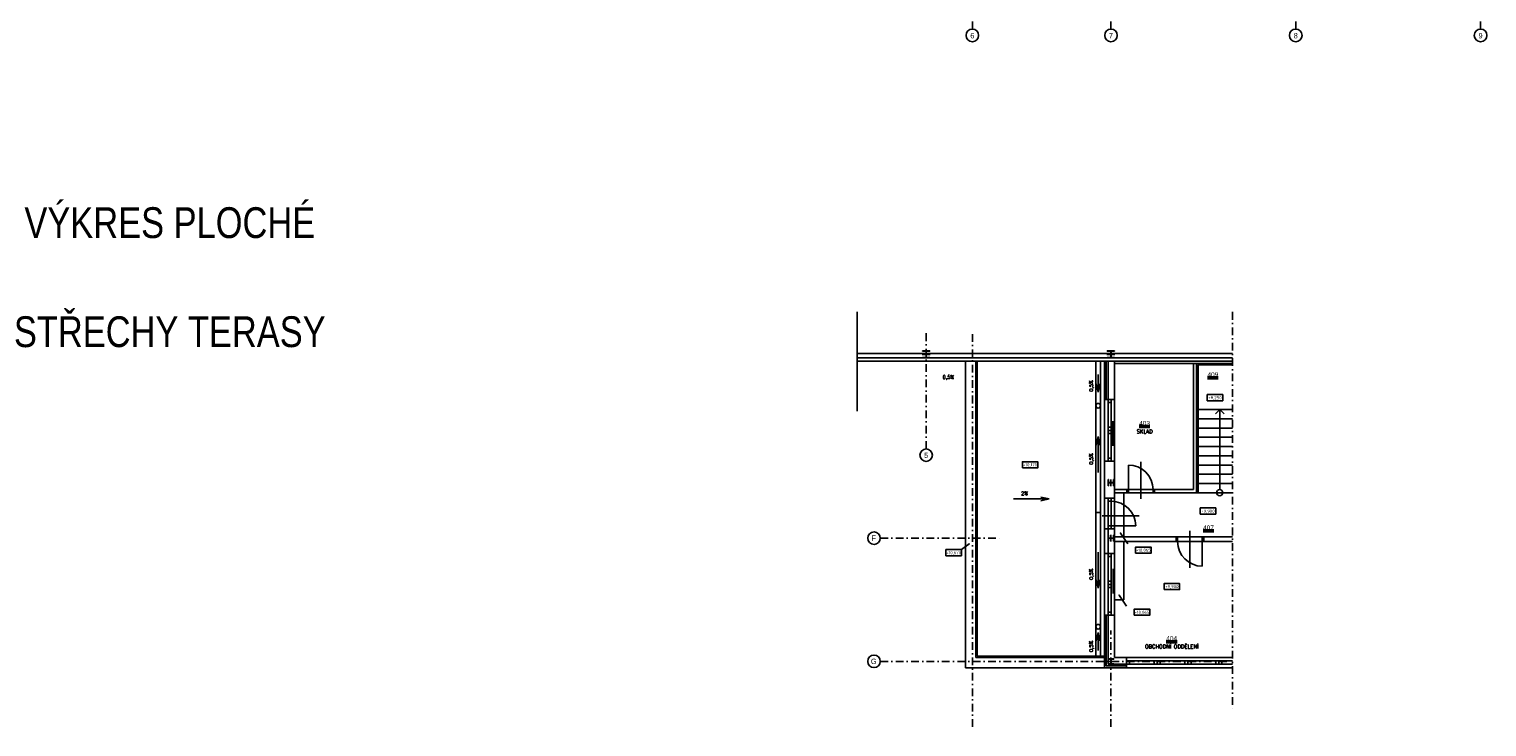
# Model space of a CAD drawing. Header units: millimetres. Extents: x 6435372 to 7248404, y 1559872 to 1886246.
# Tile 73 of 208: x 6768613 to 6815940, y 1818402 to 1841053. Entities that reach past the tile are written whole.
import ezdxf
from ezdxf.enums import TextEntityAlignment as Align

# ---------------------------------------------------------------- set-up
doc = ezdxf.new("R2010")
doc.units = ezdxf.units.MM
doc.linetypes.add('DASHDOT', pattern=[1, 0.5, -0.25, 0, -0.25])
doc.layers.add('CKPOPISM', color=8, linetype='Continuous', lineweight=50)
doc.layers.add('CKPOPISM_POPIS', color=8, linetype='Continuous', lineweight=25)
doc.layers.add('matrice DPS', color=122, linetype='Continuous')
doc.styles.add('ARIAL', font='arial.ttf')
doc.styles.add('ISO', font='isocp.shx')
doc.styles.get("Standard").update_dxf_attribs({"font": 'romans.shx'})
doc.linetypes.add('IZOLACE_POLYSTYREN_EXPANDOVANY', pattern='A,1,[224,CADKON.SHX,S=0.01,R=0,X=-0.5,Y=-1.74],-2', length=3)
doc.linetypes.add('PRERUSENI', pattern='A,60,[100,CADKON.SHX,S=2.5,R=0,X=0,Y=0],-10', length=70)
doc.dimstyles.new('CADKON', dxfattribs={"dimscale": 100, "dimtxt": 2.2, "dimasz": 2.5, "dimexe": 1.8, "dimexo": 5, "dimgap": 0.6, "dimtad": 1, "dimrnd": 1, "dimtxsty": 'Standard', "dimblk1": 'OBLIQUE', "dimblk2": 'OBLIQUE', "dimsah": 1, "dimcen": 2.5, "dimadec": 1, "dimazin": 2, "dimtfac": 1, "dimtdec": 4, "dimtix": 1, "dimtmove": 2, "dimatfit": 3, "dimldrblk": 'OPEN30', "dimfxl": 5, "dimfxlon": 1, "dimtolj": 1, "dimarcsym": 0})

# ---------------------------------------------------------------- blocks, each defined once
blk = doc.blocks.new('_Oblique')
at = {"color": 0, "lineweight": -2}
blk.add_line((-0.5, -0.5), (0.5, 0.5), dxfattribs=at)
blk = doc.blocks.new('*U1043')
at = {"color": 0, "linetype": 'ByBlock', "lineweight": -2}
blk.add_lwpolyline([(-5, -2), (5, -2), (5, 2), (-5, 2), (-5, -2)], dxfattribs=at)
blk = doc.blocks.new('*U1044')
at = {"color": 0, "linetype": 'ByBlock', "lineweight": -2}
blk.add_lwpolyline([(-5, -2), (5, -2), (5, 2), (-5, 2), (-5, -2)], dxfattribs=at)
blk = doc.blocks.new('CK_S_EXT_HEAHEA200')
for p, q in [((-100, 95), (100, 95)), ((-100, 95), (-100, 85)), ((-100, 85), (-21.25, 85)), ((-3.25, -67), (-3.25, 67)), ((3.25, -67), (3.25, 67)), ((100, 85), (21.25, 85)), ((100, 95), (100, 85)), ((-100, -95), (-100, -85)), ((-100, -85), (-21.25, -85)), ((-100, -95), (100, -95)), ((100, -85), (21.25, -85)), ((100, -95), (100, -85))]:
    blk.add_line(p, q)
for centre, start, end in [((-21.25, 67), 0, 90), ((21.25, 67), 90, 180), ((-21.25, -67), 270, 0), ((21.25, -67), 180, 270)]:
    blk.add_arc(centre, 18, start, end)
blk = doc.blocks.new('CK_S_EXT_HEAHEA180')
for p, q in [((-90, 85.5), (90, 85.5)), ((-90, 85.5), (-90, 76)), ((-90, 76), (-18, 76)), ((-3, -61), (-3, 61)), ((3, -61), (3, 61)), ((90, 76), (18, 76)), ((90, 85.5), (90, 76)), ((-90, -85.5), (-90, -76)), ((-90, -76), (-18, -76)), ((-90, -85.5), (90, -85.5)), ((90, -76), (18, -76)), ((90, -85.5), (90, -76))]:
    blk.add_line(p, q)
for centre, start, end in [((-18, 61), 0, 90), ((18, 61), 90, 180), ((-18, -61), 270, 0), ((18, -61), 180, 270)]:
    blk.add_arc(centre, 15, start, end)
blk = doc.blocks.new('CK_S_EXT_HEAHEA240')
for p, q in [((-120, 115), (120, 115)), ((-120, 115), (-120, 103)), ((-120, 103), (-24.75, 103)), ((-3.75, -82), (-3.75, 82)), ((3.75, -82), (3.75, 82)), ((120, 103), (24.75, 103)), ((120, 115), (120, 103)), ((-120, -115), (-120, -103)), ((-120, -103), (-24.75, -103)), ((-120, -115), (120, -115)), ((120, -103), (24.75, -103)), ((120, -115), (120, -103))]:
    blk.add_line(p, q)
for centre, start, end in [((-24.75, 82), 0, 90), ((24.75, 82), 90, 180), ((-24.75, -82), 270, 0), ((24.75, -82), 180, 270)]:
    blk.add_arc(centre, 21, start, end)
blk = doc.blocks.new('CKBL2112015110230', base_point=(99940, -78554))
blk = doc.blocks.new('CKBL2112015110247', base_point=(92233, -78333))
blk = doc.blocks.new('CKBL2112015110257', base_point=(97720, -85448))
blk = doc.blocks.new('CKBL2112715105423', base_point=(216409, 38444))

msp = doc.modelspace()

# ---------------------------------------------------------------- linework, layer by layer
at = {"layer": 'matrice DPS', "linetype": 'DASHDOT', "ltscale": 500}
for p, q in [((6815736.3, 1841052.6), (6815736.3, 1877951.8)), ((6799236.3, 1841052.6), (6799236.3, 1857451.8)), ((6803736.3, 1841052.6), (6803736.3, 1845951.8)), ((6809736.3, 1841052.6), (6809736.3, 1845951.8)), ((6807678.1, 1831870.7), (6807678.1, 1818980.6)), ((6797736.3, 1827427.5), (6797736.3, 1831259.3)), ((6799236.3, 1818402.3), (6799236.3, 1831259.3)), ((6796248.5, 1824527.5), (6800236.3, 1824527.5)), ((6803736.3, 1818402.3), (6803736.3, 1821527.5)), ((6796248.5, 1820527.5), (6807678.1, 1820527.5))]:
    msp.add_line(p, q, dxfattribs=at)
at = {"layer": 'matrice DPS', "linetype": 'PRERUSENI'}
msp.add_line((6795491.1, 1831870.7), (6795491.1, 1828648.2), dxfattribs=at)
at = {"layer": 'matrice DPS'}
for p, q in [((6797736.3, 1830617.5), (6797736.3, 1830367.5)), ((6803736.3, 1830617.5), (6803736.3, 1830367.5)), ((6795491.1, 1830527.5), (6807678.1, 1830527.5)), ((6795491.1, 1830377.5), (6807678.1, 1830377.5)), ((6795491.1, 1830277.5), (6799016.3, 1830277.5)), ((6795491.1, 1830277.5), (6803851.3, 1830277.5)), ((6797866.3, 1830492.5), (6797606.3, 1830492.5)), ((6799016.3, 1830277.5), (6799016.3, 1820322)), ((6799016.3, 1830277.5), (6803521.3, 1830277.5)), ((6799346.3, 1820652), (6799346.3, 1830277.5)), ((6799396.3, 1820702), (6799396.3, 1830277.5)), ((6803246.4, 1830277.5), (6803246.4, 1820652)), ((6803396.4, 1830277.5), (6803396.4, 1820652)), ((6803521.3, 1830277.5), (6807678.1, 1830277.5)), ((6803641.3, 1830277.5), (6803521.3, 1830277.5)), ((6803521.3, 1829027.5), (6803521.3, 1830277.5)), ((6803866.3, 1830492.5), (6803606.3, 1830492.5)), ((6803641.3, 1829027.5), (6803641.3, 1830277.5)), ((6803851.3, 1830202.5), (6803851.3, 1830277.5)), ((6807678.1, 1830277.5), (6803851.3, 1830277.5)), ((6803851.3, 1829027.5), (6803851.3, 1830202.5)), ((6803851.3, 1830202.5), (6806416.3, 1830202.5)), ((6806416.3, 1830202.5), (6806416.3, 1826102.5)), ((6806416.3, 1830202.5), (6806516.3, 1830202.5)), ((6806516.3, 1830202.5), (6806516.3, 1826002.5)), ((6806516.3, 1830202.5), (6807678.1, 1830202.5)), ((6803318.3, 1829845.4), (6803318.3, 1829263.3)), ((6803318.3, 1829263.3), (6803257.2, 1829538.2)), ((6803318.3, 1829263.3), (6803379.3, 1829538.2)), ((6803521.3, 1828027.5), (6803521.3, 1829027.5)), ((6803521.3, 1829027.5), (6803851.3, 1829027.5)), ((6803521.3, 1829027.5), (6803851.3, 1829027.5)), ((6803641.3, 1829027.5), (6803521.3, 1829027.5)), ((6803641.3, 1828927.5), (6803641.3, 1829027.5)), ((6803641.3, 1829027.5), (6803741.3, 1829027.5)), ((6803641.3, 1828127.5), (6803641.3, 1828927.5)), ((6803641.3, 1828927.5), (6803741.3, 1828927.5)), ((6803741.3, 1828927.5), (6803741.3, 1829027.5)), ((6803741.3, 1828127.5), (6803741.3, 1828927.5)), ((6803851.3, 1828027.5), (6803851.3, 1829027.5)), ((6803798.7, 1828330.3), (6803798.7, 1827530.3)), ((6806516.3, 1828702.5), (6807678.1, 1828702.5)), ((6806516.3, 1828702.5), (6807678.1, 1828702.5)), ((6806516.3, 1828402.5), (6807678.1, 1828402.5)), ((6807266.3, 1828702.5), (6807125, 1828561.2)), ((6807266.3, 1828702.5), (6807266.3, 1826102.4)), ((6807266.3, 1828702.5), (6807407.5, 1828561.2)), ((6803318.3, 1827825.1), (6803257.2, 1827550.2)), ((6803318.3, 1826661), (6803318.3, 1827825.1)), ((6803318.3, 1827825.1), (6803379.3, 1827550.2)), ((6803521.3, 1827027.5), (6803521.3, 1828027.5)), ((6803641.3, 1828127.5), (6803641.3, 1828027.5)), ((6803641.3, 1828127.5), (6803741.3, 1828127.5)), ((6803641.3, 1828027.5), (6803741.3, 1828027.5)), ((6803641.3, 1828027.5), (6803741.3, 1828027.5)), ((6803641.3, 1827927.5), (6803641.3, 1828027.5)), ((6803641.3, 1828027.5), (6803741.3, 1828027.5)), ((6803741.3, 1827927.5), (6803641.3, 1827927.5)), ((6803641.3, 1827927.5), (6803641.3, 1827127.5)), ((6803741.3, 1828127.5), (6803741.3, 1828027.5)), ((6803741.3, 1828027.5), (6803741.3, 1827927.5)), ((6803741.3, 1827927.5), (6803741.3, 1827127.5)), ((6803851.3, 1827027.5), (6803851.3, 1828027.5)), ((6806516.3, 1828102.5), (6807678.1, 1828102.5)), ((6806516.3, 1827802.5), (6807678.1, 1827802.5)), ((6806516.3, 1827502.5), (6807678.1, 1827502.5)), ((6803521.3, 1826107.5), (6803521.3, 1827027.5)), ((6803521.3, 1827027.5), (6803851.3, 1827027.5)), ((6803521.3, 1827027.5), (6803851.3, 1827027.5)), ((6803521.3, 1827027.5), (6803851.3, 1827027.5)), ((6803641.3, 1827027.5), (6803521.3, 1827027.5)), ((6803521.3, 1825827.5), (6803521.3, 1827027.5)), ((6803741.3, 1827127.5), (6803641.3, 1827127.5)), ((6803641.3, 1827127.5), (6803641.3, 1827027.5)), ((6803641.3, 1827027.5), (6803741.3, 1827027.5)), ((6803641.3, 1827027.5), (6803741.3, 1827027.5)), ((6803741.3, 1827027.5), (6803741.3, 1827127.5)), ((6803851.3, 1826102.5), (6803851.3, 1827027.5)), ((6804301.3, 1826102.5), (6804301.3, 1826902.5)), ((6804701.3, 1827002.5), (6804701.3, 1825802.5)), ((6806516.3, 1827202.5), (6807678.1, 1827202.5)), ((6806516.3, 1826902.5), (6807678.1, 1826902.5)), ((6803736.3, 1826217.5), (6803736.3, 1826437.5)), ((6806516.3, 1826602.5), (6807678.1, 1826602.5)), ((6803841.3, 1826327.5), (6803631.3, 1826327.5)), ((6804251.3, 1826102.5), (6803851.3, 1826102.5)), ((6803851.3, 1826002.5), (6803851.3, 1826102.5)), ((6804251.3, 1826002.5), (6803851.3, 1826002.5)), ((6803851.3, 1825827.5), (6803851.3, 1826002.5)), ((6804151.3, 1826002.5), (6804151.3, 1824567.5)), ((6804251.3, 1826102.5), (6805151.3, 1826102.5)), ((6804251.3, 1826002.5), (6804251.3, 1826102.5)), ((6804251.3, 1826102.5), (6804301.3, 1826102.5)), ((6804251.3, 1826002.5), (6804251.3, 1826102.5)), ((6804251.3, 1826002.5), (6805151.3, 1826002.5)), ((6804301.3, 1826002.5), (6804251.3, 1826002.5)), ((6804301.3, 1826102.5), (6805101.3, 1826102.5)), ((6804301.3, 1826102.5), (6804301.3, 1826002.5)), ((6804301.3, 1826002.5), (6805101.3, 1826002.5)), ((6805151.3, 1826102.5), (6805101.3, 1826102.5)), ((6805101.3, 1826102.5), (6805101.3, 1826002.5)), ((6805101.3, 1826002.5), (6805151.3, 1826002.5)), ((6806416.3, 1826102.5), (6805151.3, 1826102.5)), ((6805151.3, 1826002.5), (6805151.3, 1826102.5)), ((6805151.3, 1826002.5), (6805151.3, 1826102.5)), ((6806516.3, 1826002.5), (6805151.3, 1826002.5)), ((6806516.3, 1826302.5), (6807678.1, 1826302.5)), ((6806516.3, 1826002.5), (6807678.1, 1826002.5)), ((6800571.1, 1825802.8), (6801735.2, 1825802.8)), ((6801735.2, 1825802.8), (6801460.3, 1825863.8)), ((6801735.2, 1825802.8), (6801460.3, 1825741.7)), ((6803521.3, 1824827.5), (6803521.3, 1825827.5)), ((6803521.3, 1825827.5), (6803851.3, 1825827.5)), ((6803641.3, 1825827.5), (6803521.3, 1825827.5)), ((6803641.3, 1825727.5), (6803641.3, 1825827.5)), ((6803641.3, 1825827.5), (6803741.3, 1825827.5)), ((6803641.3, 1824927.5), (6803641.3, 1825727.5)), ((6803741.3, 1825727.5), (6803641.3, 1825727.5)), ((6803741.3, 1825827.5), (6803741.3, 1825727.5)), ((6803741.3, 1824927.5), (6803741.3, 1825727.5)), ((6803851.3, 1824827.5), (6803851.3, 1825827.5)), ((6803246.4, 1825364.7), (6803396.4, 1825364.7)), ((6804649.6, 1825247.5), (6803449.6, 1825247.5)), ((6803741.3, 1824927.5), (6803641.3, 1824927.5)), ((6803641.3, 1824927.5), (6803641.3, 1824827.5)), ((6803741.3, 1824927.5), (6804541.3, 1824927.5)), ((6803741.3, 1824827.5), (6803741.3, 1824927.5)), ((6803521.3, 1824827.5), (6803521.3, 1824027.5)), ((6803521.3, 1824827.5), (6803851.3, 1824827.5)), ((6803521.3, 1824747.5), (6803521.3, 1824027.5)), ((6803841.3, 1824527.5), (6803631.3, 1824527.5)), ((6803641.3, 1824827.5), (6803641.3, 1824027.5)), ((6803641.3, 1824827.5), (6803741.3, 1824827.5)), ((6803736.3, 1824417.5), (6803736.3, 1824637.5)), ((6803851.3, 1824827.5), (6803851.3, 1824567.5)), ((6803851.3, 1824567.5), (6805851.3, 1824567.5)), ((6803851.3, 1824417.5), (6803851.3, 1824567.5)), ((6805851.3, 1824567.5), (6806751.3, 1824567.5)), ((6805851.3, 1824417.5), (6805851.3, 1824567.5)), ((6805901.3, 1824567.5), (6805851.3, 1824567.5)), ((6805851.3, 1824567.5), (6805851.3, 1824417.5)), ((6805901.3, 1824567.5), (6806701.3, 1824567.5)), ((6805901.3, 1824417.5), (6805901.3, 1824567.5)), ((6806301.3, 1824767.5), (6806301.3, 1823567.5)), ((6806701.3, 1824417.5), (6806701.3, 1824567.5)), ((6806701.3, 1824567.5), (6806751.3, 1824567.5)), ((6806751.3, 1824567.5), (6807678.1, 1824567.5)), ((6806751.3, 1824417.5), (6806751.3, 1824567.5)), ((6806751.3, 1824567.5), (6806751.3, 1824417.5)), ((6803318.3, 1824068.5), (6803318.3, 1822904.4)), ((6803521.3, 1824027.5), (6803521.3, 1823027.5)), ((6803521.3, 1824027.5), (6803851.3, 1824027.5)), ((6803641.3, 1824027.5), (6803521.3, 1824027.5)), ((6803641.3, 1824027.5), (6803741.3, 1824027.5)), ((6803641.3, 1823927.5), (6803641.3, 1824027.5)), ((6803741.3, 1824027.5), (6803741.3, 1823927.5)), ((6803851.3, 1824027.5), (6803851.3, 1824417.5)), ((6803851.3, 1824417.5), (6805851.3, 1824417.5)), ((6803851.3, 1824027.5), (6803851.3, 1823027.5)), ((6804151.3, 1822527.5), (6804151.3, 1824417.5)), ((6805851.3, 1824417.5), (6806751.3, 1824417.5)), ((6805851.3, 1824417.5), (6805901.3, 1824417.5)), ((6805901.3, 1824417.5), (6806701.3, 1824417.5)), ((6806751.3, 1824417.5), (6806701.3, 1824417.5)), ((6806701.3, 1824417.5), (6806701.3, 1823617.5)), ((6806751.3, 1824417.5), (6807678.1, 1824417.5)), ((6803641.3, 1823127.5), (6803641.3, 1823927.5)), ((6803741.3, 1823927.5), (6803641.3, 1823927.5)), ((6803741.3, 1823127.5), (6803741.3, 1823927.5)), ((6803809.3, 1822727.5), (6803809.3, 1823527.5)), ((6803318.3, 1822904.4), (6803257.2, 1823179.3)), ((6803318.3, 1822904.4), (6803379.3, 1823179.3)), ((6803741.3, 1823127.5), (6803641.3, 1823127.5)), ((6803641.3, 1823127.5), (6803641.3, 1823027.5)), ((6803741.3, 1823027.5), (6803741.3, 1823127.5)), ((6803521.3, 1823027.5), (6803521.3, 1822027.5)), ((6803641.3, 1823027.5), (6803741.3, 1823027.5)), ((6803641.3, 1822927.5), (6803641.3, 1823027.5)), ((6803641.3, 1823027.5), (6803741.3, 1823027.5)), ((6803641.3, 1822927.5), (6803641.3, 1822127.5)), ((6803641.3, 1822927.5), (6803741.3, 1822927.5)), ((6803741.3, 1822927.5), (6803741.3, 1823027.5)), ((6803741.3, 1822927.5), (6803741.3, 1822127.5)), ((6803851.3, 1823027.5), (6803851.3, 1822027.5)), ((6803641.3, 1822127.5), (6803741.3, 1822127.5)), ((6803641.3, 1822127.5), (6803641.3, 1822027.5)), ((6803741.3, 1822127.5), (6803741.3, 1822027.5)), ((6803851.3, 1822527.5), (6804151.3, 1822527.5)), ((6803521.3, 1822027.5), (6803851.3, 1822027.5)), ((6803641.3, 1822027.5), (6803521.3, 1822027.5)), ((6803521.3, 1822027.5), (6803521.3, 1820322)), ((6803641.3, 1822027.5), (6803741.3, 1822027.5)), ((6803641.3, 1822027.5), (6803641.3, 1820442)), ((6803851.3, 1822027.5), (6803851.3, 1820652)), ((6803318.3, 1821466.1), (6803257.2, 1821191.2)), ((6803318.3, 1821466.1), (6803379.3, 1821191.2)), ((6803318.3, 1820884.1), (6803318.3, 1821466.1)), ((6799396.3, 1820702), (6803521.3, 1820702)), ((6803521.3, 1820322), (6799016.3, 1820322)), ((6799346.3, 1820652), (6803521.3, 1820652)), ((6804236.3, 1820322), (6803521.3, 1820322)), ((6803636.3, 1820527.5), (6803836.3, 1820527.5)), ((6807678.1, 1820442), (6803641.3, 1820442)), ((6803641.3, 1820442), (6804236.3, 1820442)), ((6803736.3, 1820432), (6803736.3, 1820623)), ((6804236.3, 1820652), (6803851.3, 1820652)), ((6804236.3, 1820322), (6804236.3, 1820652)), ((6804236.3, 1820652), (6807678.1, 1820652)), ((6804336.3, 1820542), (6804236.3, 1820542)), ((6804236.3, 1820442), (6804236.3, 1820542)), ((6804336.3, 1820442), (6804236.3, 1820442)), ((6804236.3, 1820442), (6804236.3, 1820322)), ((6804236.3, 1820322), (6807678.1, 1820322)), ((6804336.3, 1820542), (6805136.3, 1820542)), ((6804336.3, 1820442), (6804336.3, 1820542)), ((6804336.3, 1820442), (6805136.3, 1820442)), ((6805236.3, 1820542), (6805136.3, 1820542)), ((6805136.3, 1820442), (6805136.3, 1820542)), ((6805236.3, 1820442), (6805136.3, 1820442)), ((6805236.3, 1820442), (6805236.3, 1820542)), ((6805336.3, 1820542), (6805236.3, 1820542)), ((6805336.3, 1820442), (6805236.3, 1820442)), ((6805336.3, 1820542), (6806136.3, 1820542)), ((6805336.3, 1820442), (6805336.3, 1820542)), ((6805336.3, 1820442), (6806136.3, 1820442)), ((6806236.3, 1820542), (6806136.3, 1820542)), ((6806136.3, 1820442), (6806136.3, 1820542)), ((6806236.3, 1820442), (6806136.3, 1820442)), ((6806236.3, 1820442), (6806236.3, 1820542)), ((6806336.3, 1820542), (6806236.3, 1820542)), ((6806336.3, 1820442), (6806236.3, 1820442)), ((6806336.3, 1820542), (6807136.3, 1820542)), ((6806336.3, 1820442), (6806336.3, 1820542)), ((6806336.3, 1820442), (6807136.3, 1820442)), ((6807236.3, 1820542), (6807136.3, 1820542)), ((6807136.3, 1820442), (6807136.3, 1820542)), ((6807236.3, 1820442), (6807136.3, 1820442)), ((6807236.3, 1820442), (6807236.3, 1820542)), ((6807336.3, 1820542), (6807236.3, 1820542)), ((6807336.3, 1820442), (6807236.3, 1820442)), ((6807336.3, 1820442), (6807336.3, 1820542)), ((6807336.3, 1820542), (6807678.1, 1820542)), ((6807336.3, 1820442), (6807678.1, 1820442))]:
    msp.add_line(p, q, dxfattribs=at)
at = {"layer": 'matrice DPS', "linetype": 'IZOLACE_POLYSTYREN_EXPANDOVANY', "ltscale": 3}
for points in [[(6803581.3, 1829027.5), (6803581.3, 1830277.5)], [(6803581.3, 1822027.5), (6803581.3, 1820382), (6804236.3, 1820382)]]:
    msp.add_lwpolyline(points, dxfattribs=at)
at = {"layer": 'matrice DPS'}
for points in [[(6806516.3, 1828317.3), (6806516.3, 1830202.5), (6807678.1, 1830202.5)], [(6806566.3, 1826002.5), (6806566.3, 1830152.5), (6807678.1, 1830152.5)], [(6806516.3, 1826002.4), (6806516.3, 1826002.5), (6806516.3, 1826002.5), (6806516.3, 1828317.3)]]:
    msp.add_lwpolyline(points, dxfattribs=at)
for centre, radius in [((6799236.3, 1840848.6), 203.9), ((6803736.3, 1840848.6), 203.9), ((6809736.3, 1840848.6), 203.9), ((6815736.3, 1840848.6), 203.9), ((6803321.3, 1828827.5), 75), ((6797736.3, 1827223.6), 203.9), ((6807266.3, 1826002.5), 99.9), ((6807266.3, 1826002.5), 0.000000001), ((6796044.6, 1824527.5), 203.9), ((6803321.3, 1821652), 75), ((6796044.6, 1820527.5), 203.9)]:
    msp.add_circle(centre, radius, dxfattribs=at)
for centre, start, end in [((6804301.3, 1826102.5), 0, 90), ((6803741.3, 1824927.5), 0, 90), ((6806701.3, 1824417.5), 180, 270)]:
    msp.add_arc(centre, 800, start, end, dxfattribs=at)

# ---------------------------------------------------------------- block references
for name, p, rotation in [('CK_S_EXT_HEAHEA240', (6797736.3, 1830492.5), 180), ('CK_S_EXT_HEAHEA240', (6803736.3, 1830492.5), 180), ('CK_S_EXT_HEAHEA200', (6803736.3, 1826327.5), 90), ('CK_S_EXT_HEAHEA200', (6803736.3, 1824527.5), 90)]:
    msp.add_blockref(name, p, dxfattribs=dict(at, rotation=rotation))
ref = msp.add_blockref('CKBL2112015110230', (6807045.6, 1829764), dxfattribs=dict(at, xscale=0.5, yscale=0.5, zscale=0.5))
ref.add_attrib('CISLO', '%%U409', dxfattribs={"layer": 'CKPOPISM', "height": 150, "style": 'ARIAL'}).set_placement((6807045.6, 1829764), align=Align.CENTER)
ref = msp.add_blockref('*U1043', (6807114.2, 1829089.7), dxfattribs=dict(at, xscale=50, yscale=50, zscale=50))
ref.add_attrib('Výška', '+8,250', dxfattribs={"layer": '0', "color": 0, "linetype": 'ByBlock', "lineweight": -2, "height": 100, "style": 'ISO'}).set_placement((6807114.2, 1829089.7), align=Align.MIDDLE_CENTER)
ref = msp.add_blockref('CKBL2112015110247', (6804828, 1827930.8), dxfattribs=dict(at, xscale=0.5, yscale=0.5, zscale=0.5))
ref.add_attrib('JMENO', 'SKLAD', dxfattribs={"layer": 'CKPOPISM_POPIS', "height": 125}).set_placement((6804828, 1827930.8), align=Align.CENTER)
ref.add_attrib('CISLO', '%%U403', dxfattribs={"layer": 'CKPOPISM', "height": 150, "style": 'ARIAL'}).set_placement((6804828, 1828180.8), align=Align.CENTER)
ref = msp.add_blockref('*U1043', (6801110, 1826910.9), dxfattribs=dict(at, xscale=50, yscale=50, zscale=50))
ref.add_attrib('Výška', '+10,170', dxfattribs={"layer": '0', "color": 0, "linetype": 'ByBlock', "lineweight": -2, "height": 100, "style": 'ISO'}).set_placement((6801110, 1826910.9), align=Align.MIDDLE_CENTER)
ref = msp.add_blockref('*U1043', (6806886.7, 1825408.7), dxfattribs=dict(at, xscale=50, yscale=50, zscale=50))
ref.add_attrib('Výška', '+9,900', dxfattribs={"layer": '0', "color": 0, "linetype": 'ByBlock', "height": 100, "style": 'ISO'}).set_placement((6806886.7, 1825408.7), align=Align.MIDDLE_CENTER)
ref = msp.add_blockref('CKBL2112715105423', (6806902.1, 1824790.7), dxfattribs=dict(at, xscale=0.5, yscale=0.5, zscale=0.5))
ref.add_attrib('CISLO', '%%U407', dxfattribs={"layer": 'CKPOPISM', "height": 150, "style": 'ARIAL'}).set_placement((6806902.1, 1824790.7), align=Align.CENTER)
ref = msp.add_blockref('*U1044', (6798628.7, 1824055.2), dxfattribs=dict(at, xscale=50, yscale=50, zscale=50))
ref.add_attrib('Výška', '+10,670', dxfattribs={"layer": '0', "color": 0, "linetype": 'ByBlock', "lineweight": -2, "height": 100, "style": 'ISO'}).set_placement((6798628.7, 1824055.2), align=Align.MIDDLE_CENTER)
ref = msp.add_blockref('*U1044', (6804788.1, 1824140.6), dxfattribs=dict(at, xscale=50, yscale=50, zscale=50))
ref.add_attrib('Výška', '+10,065', dxfattribs={"layer": '0', "color": 0, "linetype": 'ByBlock', "lineweight": -2, "height": 100, "style": 'ISO'}).set_placement((6804788.1, 1824140.6), align=Align.MIDDLE_CENTER)
ref = msp.add_blockref('*U1043', (6805713.7, 1822955.9), dxfattribs=dict(at, xscale=50, yscale=50, zscale=50))
ref.add_attrib('Výška', '+9,900', dxfattribs={"layer": '0', "color": 0, "linetype": 'ByBlock', "height": 100, "style": 'ISO'}).set_placement((6805713.7, 1822955.9), align=Align.MIDDLE_CENTER)
ref = msp.add_blockref('*U1044', (6804743.1, 1822123), dxfattribs=dict(at, xscale=50, yscale=50, zscale=50))
ref.add_attrib('Výška', '+10,065', dxfattribs={"layer": '0', "color": 0, "linetype": 'ByBlock', "lineweight": -2, "height": 100, "style": 'ISO'}).set_placement((6804743.1, 1822123), align=Align.MIDDLE_CENTER)
ref = msp.add_blockref('CKBL2112015110257', (6805708.1, 1820946.6), dxfattribs=dict(at, xscale=0.5, yscale=0.5, zscale=0.5))
ref.add_attrib('JMENO', 'OBCHODNÍ ODDĚLENÍ', dxfattribs={"layer": 'CKPOPISM_POPIS', "height": 125}).set_placement((6805708.1, 1820946.6), align=Align.CENTER)
ref.add_attrib('CISLO', '%%U404', dxfattribs={"layer": 'CKPOPISM', "height": 150, "style": 'ARIAL'}).set_placement((6805708.1, 1821196.6), align=Align.CENTER)
msp.add_blockref('CK_S_EXT_HEAHEA180', (6803736.3, 1820527.5), dxfattribs=at)

# ---------------------------------------------------------------- texts
at = {"layer": 'matrice DPS', "style": 'ARIAL', "width": 0.8}
for s, height, p in [('6', 175, (6799236.3, 1840840.2)), ('7', 175, (6803736.3, 1840840.2)), ('8', 175, (6809736.3, 1840840.2)), ('9', 175, (6815736.3, 1840840.2)), ('VÝKRES PLOCHÉ', 1000, (6773179.2, 1834894.1)), ('STŘECHY TERASY', 1000, (6773179.2, 1831359.1)), ('5', 175, (6797736.3, 1827215.1)), ('F', 175, (6796033.1, 1824527.5)), ('G', 175, (6796033.1, 1820527.5))]:
    msp.add_text(s, height=height, dxfattribs=at).set_placement(p, align=Align.MIDDLE)
at = {"layer": 'matrice DPS'}
for s, p in [('0,5%', (6798273, 1829699.1)), ('2%', (6800821.2, 1825927.5))]:
    msp.add_text(s, height=115, dxfattribs=at).set_placement(p)
for p in [(6803149.7, 1829285.7), (6803149.7, 1826915.9), (6803149.7, 1823175.8), (6803149.7, 1820830.6)]:
    msp.add_text('0,5%', height=115, rotation=90, dxfattribs=at).set_placement(p)

# ---------------------------------------------------------------- leaders
for points in [[(6804044.3, 1824693.9), (6804288.1, 1824340.6)], [(6799135, 1824338.9), (6798878.7, 1824155.2)], [(6803999.3, 1822676.3), (6804243.1, 1822323)]]:
    msp.add_leader(points, dimstyle='CADKON', override={"dimscale": 50, "dimasz": 1, "dimldrblk": 'Dot'}, dxfattribs=at)

doc.saveas('drawing.dxf')
